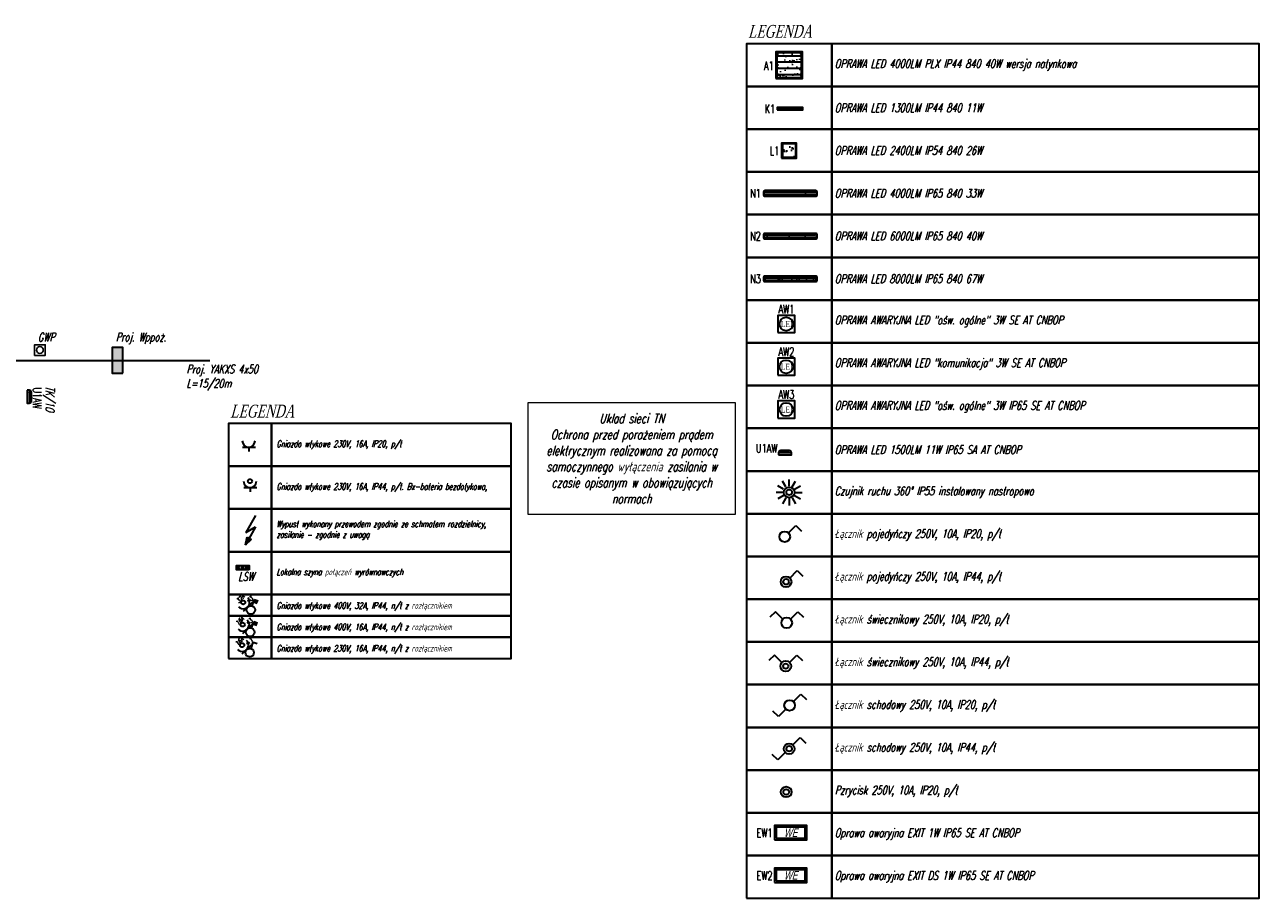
# Model space of a CAD drawing. Header units: millimetres. Extents: x 181179 to 194214, y -11455 to -6501.
# Tile 4 of 6: x 184350 to 187238, y -11455 to -9411. Entities that reach past the tile are written whole.
import ezdxf
from ezdxf.enums import TextEntityAlignment as Align

# ---------------------------------------------------------------- set-up
doc = ezdxf.new("R2010")
doc.units = ezdxf.units.MM
doc.linetypes.add('DASHEDX2', pattern=[38.1, 25.4, -12.7])
doc.layers.get('0').update_dxf_attribs({"lineweight": 30})
for name, color, linetype, lineweight in [('ele_oswietlenie', 4, 'Continuous', 30), ('ele_rozdzielnica', 1, 'Continuous', 30), ('ele_sila', 6, 'Continuous', 30), ('ele_uziom', 3, 'DASHEDX2', 30)]:
    doc.layers.add(name, color=color, linetype=linetype, lineweight=lineweight)
doc.styles.add('Opis ele', font='romans.shx', dxfattribs={"width": 0.7})
doc.styles.get("Standard").update_dxf_attribs({"font": 'romans.shx', "width": 0.7, "oblique": 15})

# ---------------------------------------------------------------- blocks, each defined once
blk = doc.blocks.new('Oprawa TORINO M 4x18W')
at = {"lineweight": 0}
h = blk.add_hatch(dxfattribs=at)
h.set_pattern_fill('AR-SAND', color=256, scale=0.5, style=0)
h.paths.add_polyline_path([(-70.4, -42.2), (-70.4, 15.8), (-12.4, 15.8), (-12.4, -42.2)])
for p, q in [((-68.4, 10.6), (-68.4, 6.6)), ((-68.4, 8.6), (-14.4, 8.6)), ((-14.4, 10.6), (-14.4, 6.6)), ((-68.4, -3.9), (-68.4, -7.9)), ((-68.4, -5.9), (-14.4, -5.9)), ((-68.4, -18.4), (-68.4, -22.4)), ((-68.4, -20.4), (-14.4, -20.4)), ((-14.4, -3.9), (-14.4, -7.9)), ((-14.4, -18.4), (-14.4, -22.4)), ((-68.4, -32.9), (-68.4, -36.9)), ((-68.4, -34.9), (-14.4, -34.9)), ((-14.4, -32.9), (-14.4, -36.9))]:
    blk.add_line(p, q)
for points in [[(-72.4, -44.2), (-10.4, -44.2), (-10.4, 17.8), (-72.4, 17.8)], [(-70.4, -42.2), (-12.4, -42.2), (-12.4, 15.8), (-70.4, 15.8)]]:
    blk.add_lwpolyline(points, close=True)
at = {"width": 0.7}
blk.add_attdef('RO/OB', text='', height=20, dxfattribs=at).set_placement((-47, 26.2), align=Align.MIDDLE)
at = {"flags": 1}
blk.add_attdef('MOC', (6.7, -7.2), '', height=10, dxfattribs=at)
for tag, p in [('OZNACZENIE', (-88.9, -14.7)), ('GRUPA', (26.5, -21.1))]:
    blk.add_attdef(tag, text='', height=15).set_placement(p, align=Align.MIDDLE)
at = {"color": 3}
blk.add_attdef('AW', (-50.1, -56.6), '', height=15, dxfattribs=at)
blk = doc.blocks.new('Oprawa X-WALL LED')
blk.add_line((-121.6, -6.5), (-61.6, -6.5))
blk.add_lwpolyline([(-121.6, -9), (-61.6, -9), (-61.6, -4), (-121.6, -4)], close=True)
for tag, height, p in [('OZNACZENIE', 15, (-157.8, -5.2)), ('RO/OB', 15, (-87.2, 9.6)), ('GRUPA', 10, (-2.5, -46.6))]:
    blk.add_attdef(tag, text='', height=height).set_placement(p, align=Align.MIDDLE)
at = {"color": 3}
blk.add_attdef('AW', (-95.3, -28.5), '', height=15, dxfattribs=at)
at = {"flags": 1}
blk.add_attdef('MOC', (-22.2, -32.7), '', height=10, dxfattribs=at)
blk = doc.blocks.new('luxiona beryl')
h = blk.add_hatch()
h.set_pattern_fill('AR-SAND', color=256, scale=0.5, style=0)
h.set_pattern_definition([(37.5, (-25.876, -82.348), (-0.8, 24.4707), [0, -19.304, 0, -21.59, 0, -20.6375]), (7.5, (-25.876, -82.348), (22.476, 35.841), [0, -10.414, 0, -17.399, 0, -6.6675]), (327.5, (-41.497, -82.348), (39.5496, 0.072), [0, -6.35, 0, -22.86, 0, -29.845]), (317.5, (-41.497, -82.348), (38.178, 11.146), [0, -3.175, 0, -14.986, 0, -17.145])])
h.paths.add_polyline_path([(-110, -35.6), (-110, -4.6), (-79, -4.6), (-79, -35.6)])
for points in [[(-112, -37.6), (-77, -37.6), (-77, -2.6), (-112, -2.6)], [(-110, -35.6), (-79, -35.6), (-79, -4.6), (-110, -4.6)]]:
    blk.add_lwpolyline(points, close=True)
for tag, height, p in [('OZNACZENIE', 15, (-157.8, -5.2)), ('RO/OB', 15, (-87.2, 9.6)), ('GRUPA', 10, (-2.5, -46.6))]:
    blk.add_attdef(tag, text='', height=height).set_placement(p, align=Align.MIDDLE)
at = {"color": 3}
blk.add_attdef('AW', (-95.3, -28.5), '', height=15, dxfattribs=at)
at = {"flags": 1}
blk.add_attdef('MOC', (-22.2, -32.7), '', height=10, dxfattribs=at)
blk = doc.blocks.new('Oprawa AQUAR 2x36W')
h = blk.add_hatch()
h.set_pattern_fill('AR-SAND', color=256, scale=0.5, style=0)
h.paths.add_polyline_path([(-145.3, -3.2), (-145.3, -8.2, 0.414214), (-142.3, -11.2), (-24.3, -11.2, 0.414214), (-21.3, -8.2), (-21.3, -3.2, 0.414214), (-24.3, -0.2), (-142.3, -0.2, 0.414214)])
for p, q in [((-142.3, -1.5), (-142.3, -4.5)), ((-142.3, -3), (-25.3, -3)), ((-142.3, -6.9), (-142.3, -9.9)), ((-142.3, -8.4), (-25.3, -8.4)), ((-25.3, -1.5), (-25.3, -4.5)), ((-25.3, -6.9), (-25.3, -9.9))]:
    blk.add_line(p, q)
for points in [[(-142.3, -12.2), (-24.3, -12.2, 0.414214), (-20.3, -8.2), (-20.3, -3.2, 0.414214), (-24.3, 0.8), (-142.3, 0.8, 0.414214), (-146.3, -3.2), (-146.3, -8.2, 0.414214)], [(-142.3, -11.2), (-24.3, -11.2, 0.414214), (-21.3, -8.2), (-21.3, -3.2, 0.414214), (-24.3, -0.2), (-142.3, -0.2, 0.414214), (-145.3, -3.2), (-145.3, -8.2, 0.414214)]]:
    blk.add_lwpolyline(points, format="xyb", close=True)
for tag, height, p in [('OZNACZENIE', 15, (-157.8, -5.2)), ('RO/OB', 15, (-87.2, 9.6)), ('GRUPA', 10, (-2.5, -46.6))]:
    blk.add_attdef(tag, text='', height=height).set_placement(p, align=Align.MIDDLE)
at = {"color": 3}
blk.add_attdef('AW', (-95.3, -28.5), '', height=15, dxfattribs=at)
at = {"flags": 1}
blk.add_attdef('MOC', (-22.2, -32.7), '', height=10, dxfattribs=at)
blk = doc.blocks.new('Oprawa EW LED 3W sym')
at = {"color": 3}
blk.add_lwpolyline([(-118.6, -20.4), (-78.6, -20.4), (-78.6, 19.6), (-118.6, 19.6)], close=True, dxfattribs=at)
blk.add_circle((-98.6, -0.4), 15.8, dxfattribs=at)
at = {"color": 3, "insert": (-111.4, 6.5), "char_height": 14, "attachment_point": 1, "style": 'Opis ele'}
blk.add_mtext_dynamic_manual_height_columns('{\\fTimes New Roman|b0|i0|c238|p18;LED}', width=20.669, gutter_width=12.5, heights=[0], dxfattribs=at)
for tag, p in [('RO/OB', (-99.2, 12.9)), ('OZNACZENIE', (-220.1, -24.1))]:
    blk.add_attdef(tag, text='', height=10).set_placement(p, align=Align.MIDDLE)
at = {"flags": 1}
blk.add_attdef('MOC', (6.7, -7.2), '', height=10, dxfattribs=at)
blk = doc.blocks.new('Oprawa DROP I 1x13')
for p, q in [((-46.9, -17.3), (-17, -17.3)), ((-32, -13.1), (-42.4, -17.3)), ((-32, -13.1), (-21.6, -17.3))]:
    blk.add_line(p, q)
blk.add_lwpolyline([(-47, -23.1), (-17, -23.1), (-17, -18.1, 0.414214), (-22, -13.1), (-42, -13.1, 0.414214), (-47, -18.1)], format="xyb", close=True)
for tag, p in [('RO/OB', (-31.7, 15.3)), ('OZNACZENIE', (-117.1, -28.3)), ('GRUPA', (26.5, -21.1))]:
    blk.add_attdef(tag, text='', height=10).set_placement(p, align=Align.MIDDLE)
at = {"flags": 1}
blk.add_attdef('MOC', (6.7, -7.2), '', height=10, dxfattribs=at)
blk.add_attdef('AW', (-40.5, -73.8), '', height=10)
blk = doc.blocks.new('CR-360')
for p, q in [((-56.3, -23.4), (-70, -15.4)), ((-50.9, -18), (-58.8, -4.3)), ((-43.5, -16), (-43.5, -0.2)), ((-36.2, -18), (-28.3, -4.3)), ((-30.8, -23.4), (-17.1, -15.4)), ((-58.2, -30.7), (-74.1, -30.7)), ((-56.3, -38.1), (-70, -46)), ((-50.9, -43.4), (-58.8, -57.2)), ((-43.5, -45.4), (-43.5, -61.3)), ((-36.2, -43.4), (-28.3, -57.2)), ((-30.8, -38.1), (-17.1, -46)), ((-28.8, -30.7), (-13, -30.7))]:
    blk.add_line(p, q)
for radius in [12.5, 6.51]:
    blk.add_circle((-43.5, -30.7), radius)
for tag, p in [('RO/OB', (-31.7, 15.3)), ('GRUPA', (35.1, -9.6)), ('GRUPA', (26.5, -21.1))]:
    blk.add_attdef(tag, text='', height=15).set_placement(p, align=Align.MIDDLE)
blk = doc.blocks.new('Wylacznik 1b IP20')
for p, q in [((-34.7, -21.9), (-17.4, -4.6)), ((-17.4, -4.6), (-4.2, -17.4))]:
    blk.add_line(p, q)
blk.add_circle((-43.5, -30.7), 12.5)
at = {"width": 0.7}
blk.add_attdef('RO/OB', text='', height=20, dxfattribs=at).set_placement((-31.7, 15.3), align=Align.MIDDLE)
for p in [(26.5, -21.1), (35.1, -9.6)]:
    blk.add_attdef('GRUPA', text='', height=10).set_placement(p, align=Align.MIDDLE)
blk = doc.blocks.new('Wylacznik 1b IP44')
for p, q in [((-34.7, -21.9), (-17.4, -4.6)), ((-17.4, -4.6), (-4.2, -17.4))]:
    blk.add_line(p, q)
for radius in [12.5, 6.51]:
    blk.add_circle((-43.5, -30.7), radius)
for tag, p in [('RO/OB', (-31.7, 15.3)), ('GRUPA', (35.1, -9.6)), ('GRUPA', (26.5, -21.1))]:
    blk.add_attdef(tag, text='', height=15).set_placement(p, align=Align.MIDDLE)
blk = doc.blocks.new('Wylacznik sw. IP20')
for p, q in [((-69.7, -4.6), (-82.9, -17.4)), ((-52.4, -21.9), (-69.7, -4.6)), ((-34.7, -21.9), (-17.4, -4.6)), ((-17.4, -4.6), (-4.2, -17.4))]:
    blk.add_line(p, q)
blk.add_circle((-43.5, -30.7), 12.5)
for tag, p in [('RO/OB', (-31.7, 15.3)), ('GRUPA', (35.1, -9.6)), ('GRUPA', (26.5, -21.1))]:
    blk.add_attdef(tag, text='', height=15).set_placement(p, align=Align.MIDDLE)
blk = doc.blocks.new('Wylacznik sw. IP44')
for p, q in [((-69.7, -4.6), (-82.9, -17.4)), ((-52.4, -21.9), (-69.7, -4.6)), ((-34.7, -21.9), (-17.4, -4.6)), ((-17.4, -4.6), (-4.2, -17.4))]:
    blk.add_line(p, q)
for radius in [12.5, 6.08]:
    blk.add_circle((-43.5, -30.7), radius)
for tag, p in [('RO/OB', (-31.7, 15.3)), ('GRUPA', (26.5, -21.1)), ('GRUPA', (35.1, -9.6))]:
    blk.add_attdef(tag, text='', height=10).set_placement(p, align=Align.MIDDLE)
blk = doc.blocks.new('Wylacznik sch.  IP20')
for p, q in [((-34.7, -21.9), (-17.4, -4.6)), ((-17.4, -4.6), (-4.2, -17.4)), ((-69.7, -56.8), (-82.9, -44)), ((-52.4, -39.6), (-69.7, -56.8))]:
    blk.add_line(p, q)
blk.add_circle((-43.5, -30.7), 12.5)
at = {"width": 0.7}
blk.add_attdef('RO/OB', text='', height=20, dxfattribs=at).set_placement((-31.7, 15.3), align=Align.MIDDLE)
for p in [(35.1, -9.6), (-56.4, -57.4)]:
    blk.add_attdef('GRUPA', text='', height=10).set_placement(p, align=Align.MIDDLE)
blk = doc.blocks.new('Przycisk. IP44')
for radius in [12.5, 6.51]:
    blk.add_circle((-43.5, -30.7), radius)
for tag, p in [('RO/OB', (-31.7, 15.3)), ('GRUPA', (35.1, -9.6)), ('GRUPA', (26.5, -21.1))]:
    blk.add_attdef(tag, text='', height=15).set_placement(p, align=Align.MIDDLE)
blk = doc.blocks.new('Oprawa EXIT 1x8W n')
at = {"color": 3}
for points in [[(-141.7, -32.4), (-65.7, -32.4), (-65.7, 1.6), (-141.7, 1.6)], [(-137.7, -28.4), (-69.7, -28.4), (-69.7, -2.4), (-137.7, -2.4)]]:
    blk.add_lwpolyline(points, close=True, dxfattribs=at)
at = {"color": 3, "insert": (-103.7, -15.4), "char_height": 20, "width": 68, "attachment_point": 5}
blk.add_mtext('{\\fArial|b0|i0|c238|p34;WE}', dxfattribs=at)
for tag, p in [('RO/OB', (-99.2, 12.9)), ('OZNACZENIE', (-106.6, -21.6))]:
    blk.add_attdef(tag, text='', height=15).set_placement(p, align=Align.MIDDLE)
at = {"flags": 1}
blk.add_attdef('MOC', (-77.8, -7.3), '', height=10, dxfattribs=at)
blk = doc.blocks.new('Gn 230V IP20')
for p, q in [((-14.3, 10), (15.7, 10)), ((0, 10), (0, 0))]:
    blk.add_line(p, q)
blk.add_arc((0, 25), 15, 180, 0)
blk.add_attdef('RO/OB', text='', height=10).set_placement((-0.1, 33.7), align=Align.MIDDLE)
at = {"flags": 1}
blk.add_attdef('MOC', (25.6, 12.9), '', height=10, dxfattribs=at)
blk = doc.blocks.new('Gn 230V IP44')
for p, q in [((-14.3, 10), (15.7, 10)), ((0, 10), (0, 0))]:
    blk.add_line(p, q)
blk.add_circle((0, 25), 4.82)
blk.add_arc((0, 25), 15, 180, 0)
blk.add_attdef('RO/OB', text='', height=15).set_placement((0.3, 42), align=Align.MIDDLE)
at = {"width": 0.7}
blk.add_attdef('UWAGA', text='', height=20, dxfattribs=at).set_placement((-36.2, -4.2), align=Align.CENTER)
at = {"flags": 1}
blk.add_attdef('MOC', (25.6, 12.9), '', height=10, dxfattribs=at)
blk = doc.blocks.new('A$C49961664')
at = {"layer": 'ele_uziom', "linetype": 'Continuous'}
blk.add_lwpolyline([(0, 20), (60, 20), (60, 0), (0, 0)], close=True, dxfattribs=at)
for centre in [(10, 10), (30, 10), (50, 10)]:
    blk.add_circle(centre, 5, dxfattribs=at)
blk = doc.blocks.new('Wypust')
for p, q in [((3.1, 34.3), (-19.8, -6.1)), ((2.9, 7.7), (-20.3, -34.5)), ((-19.8, -6.1), (2.9, 7.7)), ((-20.3, -34.5), (-16.4, -16)), ((-15.3, -19.7), (-20.3, -34.5)), ((-20.3, -34.5), (-6.8, -21.3)), ((-10.5, -22.4), (-20.3, -34.5)), ((-16.4, -16), (-14.2, -23.4)), ((-6.8, -21.3), (-14.2, -23.4))]:
    blk.add_line(p, q)
at = {"width": 0.7}
for tag, height, p in [('RO/OB', 20, (0.3, 42)), ('UWAGA', 15, (-44.1, -16.9))]:
    blk.add_attdef(tag, text='', height=height, dxfattribs=at).set_placement(p, align=Align.MIDDLE)
at = {"flags": 1}
blk.add_attdef('MOC', (10.8, 8.5), '', height=10, dxfattribs=at)
blk = doc.blocks.new('Gn 400A 32V')
for p, q in [((-14.3, 10), (15.7, 10)), ((9, 4.4), (23.4, 11.6)), ((10, 20.5), (16.8, 16.7)), ((18.2, 9.1), (22.4, 0.6)), ((20.8, 10.3), (25, 1.9)), ((23.4, 11.6), (27.6, 3.2))]:
    blk.add_line(p, q)
for centre, radius in [((0, 25), 4.82), ((0, 0), 10)]:
    blk.add_circle(centre, radius)
blk.add_arc((0, 25), 15, 180, 0)
at = {"char_height": 10, "attachment_point": 1}
for s, insert in [('32A', (-9.4, 40.9)), ('3', (14.9, 23.4))]:
    blk.add_mtext_dynamic_manual_height_columns(s, width=5.389, gutter_width=12.5, heights=[0], dxfattribs=dict(at, insert=insert))
blk.add_attdef('RO/OB', text='', height=15).set_placement((0.3, 42), align=Align.MIDDLE)
at = {"width": 0.7}
blk.add_attdef('UWAGA', text='', height=20, dxfattribs=at).set_placement((-58.7, 8), align=Align.CENTER)
at = {"flags": 1}
blk.add_attdef('MOC', (25.6, 12.9), '', height=10, dxfattribs=at)
blk = doc.blocks.new('Gn 230V 16A')
for p, q in [((-14.3, 10), (15.7, 10)), ((9, 4.4), (23.4, 11.6)), ((10, 20.5), (16.8, 16.7)), ((23.4, 11.6), (27.6, 3.2))]:
    blk.add_line(p, q)
for centre, radius in [((0, 25), 4.82), ((0, 0), 10)]:
    blk.add_circle(centre, radius)
blk.add_arc((0, 25), 15, 180, 0)
at = {"char_height": 10, "attachment_point": 1}
for s, insert in [('16A', (-9.4, 40.9)), ('1', (18.7, 23.5))]:
    blk.add_mtext_dynamic_manual_height_columns(s, width=5.389, gutter_width=12.5, heights=[0], dxfattribs=dict(at, insert=insert))
blk.add_attdef('RO/OB', text='', height=15).set_placement((0.3, 42), align=Align.MIDDLE)
at = {"width": 0.7}
blk.add_attdef('UWAGA', text='', height=20, dxfattribs=at).set_placement((-58.7, 8), align=Align.CENTER)
at = {"flags": 1}
blk.add_attdef('MOC', (25.6, 12.9), '', height=10, dxfattribs=at)
blk = doc.blocks.new('Gn 400A 16V')
for p, q in [((-14.3, 10), (15.7, 10)), ((9, 4.4), (23.4, 11.6)), ((10, 20.5), (16.8, 16.7)), ((18.2, 9.1), (22.4, 0.6)), ((20.8, 10.3), (25, 1.9)), ((23.4, 11.6), (27.6, 3.2))]:
    blk.add_line(p, q)
for centre, radius in [((0, 25), 4.82), ((0, 0), 10)]:
    blk.add_circle(centre, radius)
blk.add_arc((0, 25), 15, 180, 0)
at = {"char_height": 10, "attachment_point": 1}
for s, insert in [('16A', (-9.4, 40.9)), ('3', (14.9, 23.4))]:
    blk.add_mtext_dynamic_manual_height_columns(s, width=5.389, gutter_width=12.5, heights=[0], dxfattribs=dict(at, insert=insert))
blk.add_attdef('RO/OB', text='', height=15).set_placement((0.3, 42), align=Align.MIDDLE)
at = {"width": 0.7}
blk.add_attdef('UWAGA', text='', height=20, dxfattribs=at).set_placement((-58.7, 8), align=Align.CENTER)
at = {"flags": 1}
blk.add_attdef('MOC', (25.6, 12.9), '', height=10, dxfattribs=at)
blk = doc.blocks.new('Wylacznik sch.  IP44')
for p, q in [((-34.7, -21.9), (-17.4, -4.6)), ((-17.4, -4.6), (-4.2, -17.4)), ((-69.7, -56.8), (-82.9, -44)), ((-52.4, -39.6), (-69.7, -56.8))]:
    blk.add_line(p, q)
for radius in [12.5, 6.5]:
    blk.add_circle((-43.5, -30.7), radius)
at = {"width": 0.7}
blk.add_attdef('RO/OB', text='', height=20, dxfattribs=at).set_placement((-31.7, 15.3), align=Align.MIDDLE)
for p in [(35.1, -9.6), (-56.4, -57.4)]:
    blk.add_attdef('GRUPA', text='', height=10).set_placement(p, align=Align.MIDDLE)

msp = doc.modelspace()

# ---------------------------------------------------------------- hatches: boundary and pattern name
at = {"layer": 'ele_rozdzielnica'}
msp.add_hatch(color=256, dxfattribs=at).paths.add_polyline_path([(184553.8, -10166.1), (184553.8, -10226.1), (184578.8, -10226.1), (184578.8, -10166.1)])

# ---------------------------------------------------------------- linework, layer by layer
at = {"lineweight": 25}
msp.add_lwpolyline([(184372.7, -10184.4), (184397.7, -10184.4), (184397.7, -10159.4), (184372.7, -10159.4)], close=True, dxfattribs=at)
at = {"color": 1, "linetype": 'ByBlock', "lineweight": 15}
msp.add_lwpolyline([(185527.7, -10295.1), (186011.4, -10295.1), (186011.4, -10556.8), (185527.7, -10556.8)], close=True, dxfattribs=at)
at = {"lineweight": 25}
msp.add_circle((184385.2, -10171.9), 7.92, dxfattribs=at)
at = {"layer": 'ele_oswietlenie'}
for points in [[(186038, -9555.1), (186238, -9555.1), (186238, -9455.1), (186038, -9455.1)], [(186238, -9555.1), (187238, -9555.1), (187238, -9455.1), (186238, -9455.1)], [(186038, -9655.1), (186238, -9655.1), (186238, -9555.1), (186038, -9555.1)], [(186238, -9655.1), (187238, -9655.1), (187238, -9555.1), (186238, -9555.1)], [(186038, -9755.1), (186238, -9755.1), (186238, -9655.1), (186038, -9655.1)], [(186238, -9755.1), (187238, -9755.1), (187238, -9655.1), (186238, -9655.1)], [(186038, -9855.1), (186238, -9855.1), (186238, -9755.1), (186038, -9755.1)], [(186238, -9855.1), (187238, -9855.1), (187238, -9755.1), (186238, -9755.1)], [(186038, -9955.1), (186238, -9955.1), (186238, -9855.1), (186038, -9855.1)], [(186238, -9955.1), (187238, -9955.1), (187238, -9855.1), (186238, -9855.1)], [(186038, -10055.1), (186238, -10055.1), (186238, -9955.1), (186038, -9955.1)], [(186238, -10055.1), (187238, -10055.1), (187238, -9955.1), (186238, -9955.1)], [(186038, -10155.1), (186238, -10155.1), (186238, -10055.1), (186038, -10055.1)], [(186238, -10155.1), (187238, -10155.1), (187238, -10055.1), (186238, -10055.1)], [(186038, -10255.1), (186238, -10255.1), (186238, -10155.1), (186038, -10155.1)], [(186238, -10255.1), (187238, -10255.1), (187238, -10155.1), (186238, -10155.1)], [(186038, -10355.1), (186238, -10355.1), (186238, -10255.1), (186038, -10255.1)], [(186238, -10355.1), (187238, -10355.1), (187238, -10255.1), (186238, -10255.1)], [(186038, -10455.1), (186238, -10455.1), (186238, -10355.1), (186038, -10355.1)], [(186238, -10455.1), (187238, -10455.1), (187238, -10355.1), (186238, -10355.1)], [(186038, -10555.1), (186238, -10555.1), (186238, -10455.1), (186038, -10455.1)], [(186238, -10555.1), (187238, -10555.1), (187238, -10455.1), (186238, -10455.1)], [(186038, -10655.1), (186238, -10655.1), (186238, -10555.1), (186038, -10555.1)], [(186238, -10655.1), (187238, -10655.1), (187238, -10555.1), (186238, -10555.1)], [(186038, -10755.1), (186238, -10755.1), (186238, -10655.1), (186038, -10655.1)], [(186238, -10755.1), (187238, -10755.1), (187238, -10655.1), (186238, -10655.1)], [(186038, -10855.1), (186238, -10855.1), (186238, -10755.1), (186038, -10755.1)], [(186238, -10855.1), (187238, -10855.1), (187238, -10755.1), (186238, -10755.1)], [(186038, -10955.1), (186238, -10955.1), (186238, -10855.1), (186038, -10855.1)], [(186238, -10955.1), (187238, -10955.1), (187238, -10855.1), (186238, -10855.1)], [(186038, -11055.1), (186238, -11055.1), (186238, -10955.1), (186038, -10955.1)], [(186238, -11055.1), (187238, -11055.1), (187238, -10955.1), (186238, -10955.1)], [(186038, -11155.1), (186238, -11155.1), (186238, -11055.1), (186038, -11055.1)], [(186238, -11155.1), (187238, -11155.1), (187238, -11055.1), (186238, -11055.1)], [(186038, -11255.1), (186238, -11255.1), (186238, -11155.1), (186038, -11155.1)], [(186238, -11255.1), (187238, -11255.1), (187238, -11155.1), (186238, -11155.1)], [(186038, -11355.1), (186238, -11355.1), (186238, -11255.1), (186038, -11255.1)], [(186238, -11355.1), (187238, -11355.1), (187238, -11255.1), (186238, -11255.1)], [(186038, -11455.1), (186238, -11455.1), (186238, -11355.1), (186038, -11355.1)], [(186238, -11455.1), (187238, -11455.1), (187238, -11355.1), (186238, -11355.1)]]:
    msp.add_lwpolyline(points, close=True, dxfattribs=at)
at = {"layer": 'ele_rozdzielnica'}
msp.add_line((183396.4, -10196.1), (184782.8, -10196.1), dxfattribs=at)
msp.add_lwpolyline([(184578.8, -10226.1), (184578.8, -10166.1), (184553.8, -10166.1), (184553.8, -10226.1)], close=True, dxfattribs=at)
at = {"layer": 'ele_sila'}
for points in [[(184826.7, -10443.9), (184926.7, -10443.9), (184926.7, -10343.9), (184826.7, -10343.9)], [(184926.7, -10443.9), (185487.5, -10443.9), (185487.5, -10343.9), (184926.7, -10343.9)], [(184826.7, -10543.9), (184926.7, -10543.9), (184926.7, -10443.9), (184826.7, -10443.9)], [(184926.7, -10543.9), (185487.5, -10543.9), (185487.5, -10443.9), (184926.7, -10443.9)], [(184826.7, -10643.9), (184926.7, -10643.9), (184926.7, -10543.9), (184826.7, -10543.9)], [(184926.7, -10643.9), (185487.5, -10643.9), (185487.5, -10543.9), (184926.7, -10543.9)], [(184826.7, -10743.9), (184926.7, -10743.9), (184926.7, -10643.9), (184826.7, -10643.9)], [(184926.7, -10743.9), (185487.5, -10743.9), (185487.5, -10643.9), (184926.7, -10643.9)], [(184826.7, -10793.9), (184926.7, -10793.9), (184926.7, -10743.9), (184826.7, -10743.9)], [(184926.7, -10793.9), (185487.5, -10793.9), (185487.5, -10743.9), (184926.7, -10743.9)], [(184826.7, -10843.9), (184926.7, -10843.9), (184926.7, -10793.9), (184826.7, -10793.9)], [(184926.7, -10843.9), (185487.5, -10843.9), (185487.5, -10793.9), (184926.7, -10793.9)], [(184826.7, -10893.9), (184926.7, -10893.9), (184926.7, -10843.9), (184826.7, -10843.9)], [(184926.7, -10893.9), (185487.5, -10893.9), (185487.5, -10843.9), (184926.7, -10843.9)]]:
    msp.add_lwpolyline(points, close=True, dxfattribs=at)

# ---------------------------------------------------------------- block references
at = {"layer": 'ele_oswietlenie'}
ref = msp.add_blockref('Oprawa TORINO M 4x18W', (186179.4, -9491.9), dxfattribs=at)
ref.add_attrib('OZNACZENIE', 'A1', dxfattribs={"layer": '0', "height": 20, "width": 0.7}).set_placement((186090.4, -9506.7), align=Align.MIDDLE)
ref = msp.add_blockref('Oprawa X-WALL LED', (186231.5, -9600.6), dxfattribs=at)
ref.add_attrib('OZNACZENIE', 'K1', dxfattribs={"layer": '0', "height": 20, "width": 0.7}).set_placement((186093, -9607.6), align=Align.MIDDLE)
ref = msp.add_blockref('luxiona beryl', (186232.5, -9685), dxfattribs=at)
ref.add_attrib('OZNACZENIE', 'L1', dxfattribs={"layer": '0', "height": 20, "width": 0.7}).set_placement((186103.8, -9705.6), align=Align.MIDDLE)
ref = msp.add_blockref('Oprawa AQUAR 2x36W', (186224, -9799.7), dxfattribs=at)
ref.add_attrib('OZNACZENIE', 'N1', dxfattribs={"layer": '0', "height": 20, "width": 0.7}).set_placement((186059.2, -9805.3), align=Align.MIDDLE)
ref = msp.add_blockref('Oprawa AQUAR 2x36W', (186224, -9899.7), dxfattribs=at)
ref.add_attrib('OZNACZENIE', 'N2', dxfattribs={"layer": '0', "height": 20, "width": 0.7}).set_placement((186059.2, -9905.3), align=Align.MIDDLE)
ref = msp.add_blockref('Oprawa AQUAR 2x36W', (186224, -9999.7), dxfattribs=at)
ref.add_attrib('OZNACZENIE', 'N3', dxfattribs={"layer": '0', "height": 20, "width": 0.7}).set_placement((186059.2, -10005.3), align=Align.MIDDLE)
ref = msp.add_blockref('Oprawa EW LED 3W sym', (186229.9, -10110.7), dxfattribs=at)
ref.add_attrib('OZNACZENIE', 'AW1', dxfattribs={"layer": '0', "height": 20, "width": 0.7}).set_placement((186131.5, -10076.1), align=Align.MIDDLE)
ref = msp.add_blockref('Oprawa EW LED 3W sym', (186229.9, -10210.7), dxfattribs=at)
ref.add_attrib('OZNACZENIE', 'AW2', dxfattribs={"layer": '0', "height": 20, "width": 0.7}).set_placement((186131.5, -10176.1), align=Align.MIDDLE)
ref = msp.add_blockref('Oprawa DROP I 1x13', (184378.3, -10313.1), dxfattribs=dict(at, rotation=270))
ref.add_attrib('RO/OB', 'TK/10', dxfattribs={"layer": '0', "height": 20, "rotation": 270, "oblique": 15, "width": 0.7}).set_placement((184407.5, -10286), align=Align.MIDDLE)
ref.add_attrib('OZNACZENIE', 'U1AW', dxfattribs={"layer": '0', "height": 20, "rotation": 270, "width": 0.7}).set_placement((184378.8, -10284.6), align=Align.MIDDLE)
ref = msp.add_blockref('Oprawa EW LED 3W sym', (186229.9, -10310.7), dxfattribs=at)
ref.add_attrib('OZNACZENIE', 'AW3', dxfattribs={"layer": '0', "height": 20, "width": 0.7}).set_placement((186131.5, -10276.1), align=Align.MIDDLE)
ref = msp.add_blockref('Oprawa DROP I 1x13', (186160.3, -10394.2), dxfattribs=at)
ref.add_attrib('OZNACZENIE', 'U1AW', dxfattribs={"layer": '0', "height": 20, "width": 0.7}).set_placement((186085.4, -10401.9), align=Align.MIDDLE)
at = {"layer": 'ele_oswietlenie', "color": 2}
msp.add_blockref('CR-360', (186181.5, -10474.4), dxfattribs=at)
at = {"layer": 'ele_oswietlenie'}
for name, p in [('Wylacznik 1b IP20', (186171.1, -10578.2)), ('Wylacznik 1b IP44', (186174.3, -10683.6)), ('Wylacznik sw. IP20', (186175.8, -10779.8)), ('Wylacznik sw. IP44', (186173.6, -10881.2)), ('Wylacznik sch.  IP20', (186182.6, -10972.8)), ('Wylacznik sch.  IP44', (186181.5, -11074.4)), ('Przycisk. IP44', (186174.7, -11175.5))]:
    msp.add_blockref(name, p, dxfattribs=at)
ref = msp.add_blockref('Oprawa EXIT 1x8W n', (186245.3, -11286), dxfattribs=at)
ref.add_attrib('OZNACZENIE', 'EW1', dxfattribs={"layer": '0', "height": 20, "width": 0.7}).set_placement((186080.2, -11301.9), align=Align.MIDDLE)
ref = msp.add_blockref('Oprawa EXIT 1x8W n', (186245.3, -11386), dxfattribs=at)
ref.add_attrib('OZNACZENIE', 'EW2', dxfattribs={"layer": '0', "height": 20, "width": 0.7}).set_placement((186080.2, -11401.9), align=Align.MIDDLE)
at = {"layer": 'ele_sila'}
msp.add_blockref('Gn 230V IP20', (184873.6, -10409.4), dxfattribs=at)
at = {"layer": 'ele_sila', "lineweight": 0}
for name, p in [('Gn 230V IP44', (184876.7, -10503.9)), ('Wypust', (184886.7, -10593.2))]:
    msp.add_blockref(name, p, dxfattribs=at)
at = {"layer": 'ele_sila', "rotation": 45}
for name, p in [('Gn 400A 32V', (184878.4, -10780.3)), ('Gn 400A 16V', (184877.1, -10832.2)), ('Gn 230V 16A', (184875.9, -10880.2))]:
    msp.add_blockref(name, p, dxfattribs=at)
at = {"layer": 'ele_uziom', "linetype": 'Continuous', "xscale": 0.5, "yscale": 0.5, "zscale": 0.5, "rotation": 180}
msp.add_blockref('A$C49961664', (184874.8, -10676.5), dxfattribs=at)

# ---------------------------------------------------------------- texts
at = {"lineweight": 25, "insert": (184380.4, -10131.8), "char_height": 20, "width": 44.702, "attachment_point": 1}
msp.add_mtext('GWP', dxfattribs=at)
at = {"color": 1, "linetype": 'ByBlock', "lineweight": 15, "insert": (185769.6, -10425.9), "char_height": 22.5, "attachment_point": 5}
msp.add_mtext_dynamic_manual_height_columns('Uklad sieci TN\\POchrona przed porażeniem prądem elektrycznym realizowana za pomocą samoczynnego wyłączenia zasilania w czasie opisanym w obowiązujących normach', width=467.944, gutter_width=12.5, heights=[0], dxfattribs=at)
at = {"layer": 'ele_oswietlenie'}
for s, width, gutter_width, insert, char_height, attachment_point in [('{\\fTimes New Roman|b0|i0|c0|p18;LEGENDA}', 419.315, 10, (186041.9, -9411.1), 30, 1), ('{\\Fromans.shx|c1;\\C7;OPRAWA LED 4000LM PLX IP44 840 40W wersja natynkowa}', 986.733, 12.5, (186244.6, -9505.1), 20, 4), ('{\\Fromans.shx|c1;\\C7;OPRAWA LED 2400LM IP54 840 26W }', 986.733, 12.5, (186244.6, -9705.1), 20, 4), ('{\\Fromans.shx|c1;\\C7;OPRAWA LED 4000LM IP65 840 33W}', 986.733, 12.5, (186244.6, -9805.1), 20, 4), ('{\\Fromans.shx|c1;\\C7;OPRAWA LED 6000LM IP65 840 40W}', 986.733, 12.5, (186244.6, -9905.1), 20, 4), ('{\\Fromans.shx|c1;\\C7;OPRAWA LED 8000LM IP65 840 67W}', 986.733, 12.5, (186244.6, -10005.1), 20, 4), ('{\\C7;OPRAWA AWARYJNA LED "ośw. ogólne" 3W SE AT CNBOP }', 986.733, 12.5, (186244.6, -10105.1), 20, 4), ('{\\C7;OPRAWA AWARYJNA LED "komunikacja" 3W SE AT CNBOP }', 986.733, 12.5, (186244.6, -10205.1), 20, 4), ('{\\C7;OPRAWA AWARYJNA LED "ośw. ogólne" 3W IP65 SE AT CNBOP }', 986.733, 12.5, (186244.6, -10305.1), 20, 4), ('{\\C7;OPRAWA LED 1500LM 11W IP65 SA AT CNBOP }', 986.733, 12.5, (186244.6, -10405.1), 20, 4), ('Czujnik ruchu 360%%D IP55 instalowany nastropowo', 986.733, 12.5, (186244.6, -10505.1), 20, 4), ('Łącznik pojedyńczy 250V, 10A, IP20, p/t', 986.733, 12.5, (186244.6, -10605.1), 20, 4), ('Łącznik pojedyńczy 250V, 10A, IP44, p/t', 986.733, 12.5, (186244.6, -10705.1), 20, 4), ('Łącznik świecznikowy 250V, 10A, IP20, p/t', 986.733, 12.5, (186244.6, -10805.1), 20, 4), ('Łącznik świecznikowy 250V, 10A, IP44, p/t', 986.733, 12.5, (186244.6, -10905.1), 20, 4), ('Łącznik schodowy 250V, 10A, IP20, p/t', 986.733, 12.5, (186244.6, -11005.1), 20, 4), ('Łącznik schodowy 250V, 10A, IP44, p/t', 986.733, 12.5, (186244.6, -11105.1), 20, 4), ('Pzrycisk 250V, 10A, IP20, p/t', 986.733, 12.5, (186244.6, -11205.1), 20, 4), ('{\\C7;Oprawa awaryjna EXIT 1W IP65 SE AT CNBOP }', 986.733, 12.5, (186244.6, -11305.1), 20, 4), ('{\\C7;Oprawa awaryjna EXIT DS 1W IP65 SE AT CNBOP  }', 986.733, 12.5, (186244.6, -11405.1), 20, 4)]:
    msp.add_mtext_dynamic_manual_height_columns(s, width=width, gutter_width=gutter_width, heights=[0], dxfattribs=dict(at, insert=insert, char_height=char_height, attachment_point=attachment_point))
at = {"layer": 'ele_oswietlenie', "insert": (186244.6, -9605.1), "char_height": 20, "width": 986.733, "attachment_point": 4}
msp.add_mtext('{\\Fromans.shx|c1;\\C7;OPRAWA LED 1300LM IP44 840 11W }', dxfattribs=at)
at = {"layer": 'ele_rozdzielnica', "char_height": 20, "width": 210.32, "attachment_point": 1}
for s, insert in [('Proj. Wppoż.', (184562.5, -10131.6)), ('Proj. YAKXS 4x50\\PL=15/20m', (184728, -10206.6))]:
    msp.add_mtext(s, dxfattribs=dict(at, insert=insert))
at = {"layer": 'ele_sila'}
for s, width, insert, char_height, attachment_point in [('{\\fTimes New Roman|b0|i0|c0|p18;LEGENDA}', 419.315, (184830.5, -10299.9), 30, 1), ('Gniazdo wtykowe 230V, 16A, IP20, p/t', 536.634, (184938.6, -10393.9), 15, 4), ('Gniazdo wtykowe 230V, 16A, IP44, p/t. Bx-bateria bezdotykowa,', 536.634, (184938.6, -10493.9), 15, 4), ('Wypust wykonany przewodem zgodnie ze schmatem rozdzielnicy, zasilanie - zgodnie z uwagą', 536.634, (184938.6, -10593.9), 15, 4), ('Lokalna szyna połączeń wyrównawczych', 536.634, (184938.6, -10693.9), 15, 4), ('Gniazdo wtykowe 400V, 32A, IP44, n/t z rozłącznikiem', 536.634, (184938.6, -10772.6), 15, 4), ('Gniazdo wtykowe 400V, 16A, IP44, n/t z rozłącznikiem', 536.634, (184938.6, -10822.6), 15, 4), ('Gniazdo wtykowe 230V, 16A, IP44, n/t z rozłącznikiem', 536.634, (184938.6, -10872.6), 15, 4)]:
    msp.add_mtext_dynamic_manual_height_columns(s, width=width, gutter_width=10, heights=[0], dxfattribs=dict(at, insert=insert, char_height=char_height, attachment_point=attachment_point))
at = {"layer": 'ele_uziom', "linetype": 'Continuous', "insert": (184849.2, -10692.2), "char_height": 20, "attachment_point": 1}
msp.add_mtext_dynamic_manual_height_columns('LSW', width=71.025, gutter_width=12.5, heights=[0], dxfattribs=at)

doc.saveas('drawing.dxf')
